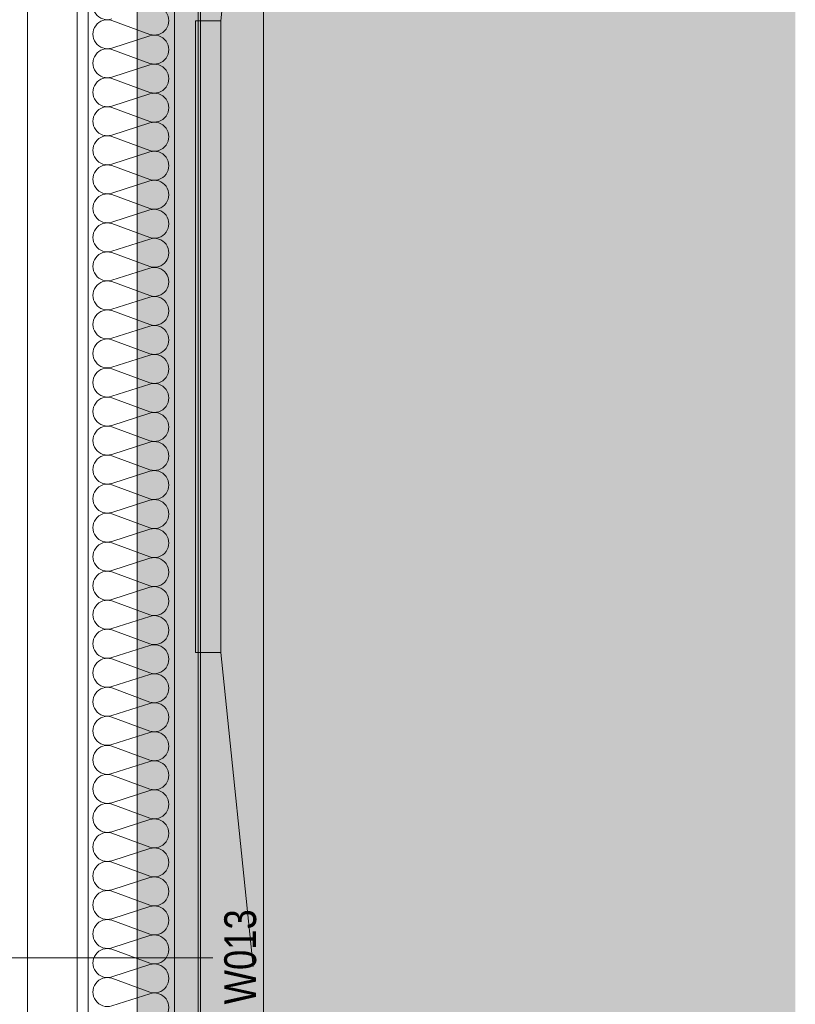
# Model space of a CAD drawing. Extents: x -620 to 300, y 62 to 1112.
# Tile 41 of 71: x 27 to 77, y 425 to 487. Entities that reach past the tile are written whole.
import ezdxf
from ezdxf.lldxf.tags import DXFTag

# ---------------------------------------------------------------- set-up
doc = ezdxf.new("R2010")
doc.units = 0
doc.layers.get('0').update_dxf_attribs({"lineweight": 13})
for name, color, linetype, lineweight, true_color in [('30 -33 Aussenwände- 7 Fassade_ Elemente', 7, 'Continuous', 9, 0x00aacc), ('30 -35 Decken- 1 Konstruktion-Träger- Stahlbeton', 7, 'grob-A06GA1998I', 13, 0x33aa00), ('60- 61 allgemeine Ausstattung- 1 Möbel', 7, 'Continuous', 9, 0x00cccc), ('iwb_Layout BA_Markierung', 7, 'Continuous', 9, 0xbadcdc), ('iwb_Schraffur_Unterzug', 7, 'Continuous', 5, 0xffffcc)]:
    doc.layers.add(name, color=color, linetype=linetype, lineweight=lineweight, true_color=true_color)
doc.layers.add('70 -71 Achsen- 1 Gebäudeachsen', color=7, linetype='STRICHPUNKT2-A06GA19A8I', lineweight=18)
doc.layers.add('70 -75 Raumstempel- 3 Wandstempel', color=7, linetype='Continuous', lineweight=50)
doc.styles.get("Standard").update_dxf_attribs({"font": 'ARIALN.TTF'})
tags = doc.linetypes.add('grob-A06GA1998I', pattern=[14, 3, -8, 3]).pattern_tags.tags
tags[8:9] = [DXFTag(74, 4), DXFTag(75, 0), DXFTag(340, '0'), DXFTag(46, 0.0), DXFTag(50, 0.0), DXFTag(44, 0.0), DXFTag(45, 0.0)]
tags[6:7] = [DXFTag(74, 4), DXFTag(75, 0), DXFTag(340, '0'), DXFTag(46, 0.0), DXFTag(50, 0.0), DXFTag(44, 0.0), DXFTag(45, 0.0)]
tags[4:5] = [DXFTag(74, 4), DXFTag(75, 0), DXFTag(340, '0'), DXFTag(46, 0.0), DXFTag(50, 0.0), DXFTag(44, 0.0), DXFTag(45, 0.0)]
tags = doc.linetypes.add('STRICHPUNKT2-A06GA19A8I', pattern=[12.7, 6.35, -3.175, 0, -3.175]).pattern_tags.tags
tags[10:11] = [DXFTag(74, 4), DXFTag(75, 0), DXFTag(340, '0'), DXFTag(46, 0.0), DXFTag(50, 0.0), DXFTag(44, 0.0), DXFTag(45, 0.0)]
tags[8:9] = [DXFTag(74, 4), DXFTag(75, 0), DXFTag(340, '0'), DXFTag(46, 0.0), DXFTag(50, 0.0), DXFTag(44, 0.0), DXFTag(45, 0.0)]
tags[6:7] = [DXFTag(74, 4), DXFTag(75, 0), DXFTag(340, '0'), DXFTag(46, 0.0), DXFTag(50, 0.0), DXFTag(44, 0.0), DXFTag(45, 0.0)]
tags[4:5] = [DXFTag(74, 4), DXFTag(75, 0), DXFTag(340, '0'), DXFTag(46, 0.0), DXFTag(50, 0.0), DXFTag(44, 0.0), DXFTag(45, 0.0)]

# ---------------------------------------------------------------- blocks, each defined once
blk = doc.blocks.new('Polygon-A06GA1938I')
at = {"color": 0, "linetype": 'ByBlock', "lineweight": -2, "ltscale": 0.13}
blk.add_solid([(41.663, 86.61), (41.495, 1083.814), (76.501, 86.518), (76.501, 1083.814)], dxfattribs=at)
blk = doc.blocks.new('Referenz-A06GA19C8I')
at = {"layer": '30 -33 Aussenwände- 7 Fassade_ Elemente', "color": 0, "linetype": 'Continuous', "lineweight": -2, "ltscale": 0.13}
for p, q in [((31.024, 376.814), (31.024, 601.814)), ((31.724, 384.614), (31.724, 549.614)), ((37.184, 545.114), (37.184, 389.114)), ((38.684, 389.114), (38.684, 545.114)), ((27.884, 389.614), (27.884, 544.614)), ((31.724, 544.614), (31.724, 389.614)), ((35.624, 486.255), (33.224, 487.142)), ((33.224, 485.394), (35.624, 486.165)), ((35.624, 484.416), (33.224, 485.304)), ((33.224, 483.555), (35.624, 484.326)), ((35.624, 482.578), (33.224, 483.465)), ((33.224, 481.717), (35.624, 482.488)), ((35.624, 480.739), (33.224, 481.627)), ((33.224, 479.878), (35.624, 480.649)), ((35.624, 478.901), (33.224, 479.788)), ((33.224, 478.04), (35.624, 478.811)), ((35.624, 477.062), (33.224, 477.95)), ((33.224, 476.201), (35.624, 476.972)), ((35.624, 475.224), (33.224, 476.111)), ((33.224, 474.362), (35.624, 475.134)), ((35.624, 473.385), (33.224, 474.272)), ((33.224, 472.524), (35.624, 473.295)), ((35.624, 471.547), (33.224, 472.434)), ((33.224, 470.685), (35.624, 471.457)), ((35.624, 469.708), (33.224, 470.595)), ((33.224, 468.847), (35.624, 469.618)), ((35.624, 467.87), (33.224, 468.757)), ((33.224, 467.008), (35.624, 467.78)), ((35.624, 466.031), (33.224, 466.918)), ((33.224, 465.17), (35.624, 465.941)), ((35.624, 464.193), (33.224, 465.08)), ((33.224, 463.331), (35.624, 464.103)), ((35.624, 462.354), (33.224, 463.241)), ((33.224, 461.493), (35.624, 462.264)), ((35.624, 460.516), (33.224, 461.403)), ((33.224, 459.654), (35.624, 460.426)), ((35.624, 458.677), (33.224, 459.564)), ((33.224, 457.816), (35.624, 458.587)), ((35.624, 456.839), (33.224, 457.726)), ((33.224, 455.977), (35.624, 456.749)), ((35.624, 455), (33.224, 455.887)), ((33.224, 454.139), (35.624, 454.91)), ((35.624, 453.161), (33.224, 454.049)), ((33.224, 452.3), (35.624, 453.071)), ((35.624, 451.323), (33.224, 452.21)), ((33.224, 450.462), (35.624, 451.233)), ((35.624, 449.484), (33.224, 450.372)), ((33.224, 448.623), (35.624, 449.394)), ((35.624, 447.646), (33.224, 448.533)), ((33.224, 446.785), (35.624, 447.556)), ((35.624, 445.807), (33.224, 446.695)), ((33.224, 444.946), (35.624, 445.717)), ((35.624, 443.969), (33.224, 444.856)), ((33.224, 443.108), (35.624, 443.879)), ((35.624, 442.13), (33.224, 443.018)), ((33.224, 441.269), (35.624, 442.04)), ((35.624, 440.292), (33.224, 441.179)), ((33.224, 439.43), (35.624, 440.202)), ((35.624, 438.453), (33.224, 439.34)), ((33.224, 437.592), (35.624, 438.363)), ((35.624, 436.615), (33.224, 437.502)), ((33.224, 435.753), (35.624, 436.525)), ((35.624, 434.776), (33.224, 435.663)), ((33.224, 433.915), (35.624, 434.686)), ((35.624, 432.938), (33.224, 433.825)), ((33.224, 432.076), (35.624, 432.848)), ((35.624, 431.099), (33.224, 431.986)), ((33.224, 430.238), (35.624, 431.009)), ((35.624, 429.261), (33.224, 430.148)), ((33.224, 428.399), (35.624, 429.171)), ((35.624, 427.422), (33.224, 428.309)), ((33.224, 426.561), (35.624, 427.332)), ((35.624, 425.584), (33.224, 426.471)), ((33.224, 424.722), (35.624, 425.494))]:
    blk.add_line(p, q, dxfattribs=at)
for centre, major_axis, end_param in [((32.942, 488.106), (0.282, 0.874), 3.764652), ((35.906, 487.129), (-0.282, -0.874), 3.765224), ((32.942, 486.268), (0.282, 0.874), 3.764652), ((35.906, 485.291), (-0.282, -0.874), 3.765224), ((32.942, 484.429), (0.282, 0.874), 3.764652), ((35.906, 483.452), (-0.282, -0.874), 3.765224), ((32.942, 482.591), (0.282, 0.874), 3.764652), ((35.906, 481.614), (-0.282, -0.874), 3.765224), ((32.942, 480.752), (0.282, 0.874), 3.764652), ((35.906, 479.775), (-0.282, -0.874), 3.765224), ((32.942, 478.914), (0.282, 0.874), 3.764652), ((35.906, 477.937), (-0.282, -0.874), 3.765224), ((32.942, 477.075), (0.282, 0.874), 3.764652), ((35.906, 476.098), (-0.282, -0.874), 3.765224), ((32.942, 475.237), (0.282, 0.874), 3.764652), ((35.906, 474.26), (-0.282, -0.874), 3.765224), ((32.942, 473.398), (0.282, 0.874), 3.764652), ((35.906, 472.421), (-0.282, -0.874), 3.765224), ((32.942, 471.56), (0.282, 0.874), 3.764652), ((35.906, 470.582), (-0.282, -0.874), 3.765224), ((32.942, 469.721), (0.282, 0.874), 3.764652), ((35.906, 468.744), (-0.282, -0.874), 3.765224), ((32.942, 467.883), (0.282, 0.874), 3.764652), ((35.906, 466.905), (-0.282, -0.874), 3.765224), ((32.942, 466.044), (0.282, 0.874), 3.764652), ((35.906, 465.067), (-0.282, -0.874), 3.765224), ((32.942, 464.206), (0.282, 0.874), 3.764652), ((35.906, 463.228), (-0.282, -0.874), 3.765224), ((32.942, 462.367), (0.282, 0.874), 3.764652), ((35.906, 461.39), (-0.282, -0.874), 3.765224), ((32.942, 460.529), (0.282, 0.874), 3.764652), ((35.906, 459.551), (-0.282, -0.874), 3.765224), ((32.942, 458.69), (0.282, 0.874), 3.764652), ((35.906, 457.713), (-0.282, -0.874), 3.765224), ((32.942, 456.851), (0.282, 0.874), 3.764652), ((35.906, 455.874), (-0.282, -0.874), 3.765224), ((32.942, 455.013), (0.282, 0.874), 3.764652), ((35.906, 454.036), (-0.282, -0.874), 3.765224), ((32.942, 453.174), (0.282, 0.874), 3.764652), ((35.906, 452.197), (-0.282, -0.874), 3.765224), ((32.942, 451.336), (0.282, 0.874), 3.764652), ((35.906, 450.359), (-0.282, -0.874), 3.765224), ((32.942, 449.497), (0.282, 0.874), 3.764652), ((35.906, 448.52), (-0.282, -0.874), 3.765224), ((32.942, 447.659), (0.282, 0.874), 3.764652), ((35.906, 446.682), (-0.282, -0.874), 3.765224), ((32.942, 445.82), (0.282, 0.874), 3.764652), ((35.906, 444.843), (-0.282, -0.874), 3.765224), ((32.942, 443.982), (0.282, 0.874), 3.764652), ((35.906, 443.005), (-0.282, -0.874), 3.765224), ((32.942, 442.143), (0.282, 0.874), 3.764652), ((35.906, 441.166), (-0.282, -0.874), 3.765224), ((32.942, 440.305), (0.282, 0.874), 3.764652), ((35.906, 439.328), (-0.282, -0.874), 3.765224), ((32.942, 438.466), (0.282, 0.874), 3.764652), ((35.906, 437.489), (-0.282, -0.874), 3.765224), ((32.942, 436.628), (0.282, 0.874), 3.764652), ((35.906, 435.65), (-0.282, -0.874), 3.765224), ((32.942, 434.789), (0.282, 0.874), 3.764652), ((35.906, 433.812), (-0.282, -0.874), 3.765224), ((32.942, 432.951), (0.282, 0.874), 3.764652), ((35.906, 431.973), (-0.282, -0.874), 3.765224), ((32.942, 431.112), (0.282, 0.874), 3.764652), ((35.906, 430.135), (-0.282, -0.874), 3.765224), ((32.942, 429.274), (0.282, 0.874), 3.764652), ((35.906, 428.296), (-0.282, -0.874), 3.765224), ((32.942, 427.435), (0.282, 0.874), 3.764652), ((35.906, 426.458), (-0.282, -0.874), 3.765224), ((32.942, 425.597), (0.282, 0.874), 3.764652), ((35.906, 424.619), (-0.282, -0.874), 3.765224)]:
    blk.add_ellipse(centre, major_axis=major_axis, ratio=1, start_param=0, end_param=end_param, dxfattribs=at)
at = {"layer": '30 -35 Decken- 1 Konstruktion-Träger- Stahlbeton', "color": 0, "lineweight": -2}
for p, q in [((34.824, 388.614), (34.824, 605.614)), ((42.824, 388.614), (42.824, 605.614))]:
    blk.add_line(p, q, dxfattribs=at)
at = {"layer": '60- 61 allgemeine Ausstattung- 1 Möbel', "color": 0, "linetype": 'Continuous', "lineweight": -2, "ltscale": 0.13}
for p, q in [((40.124, 487.114), (42.174, 507.008)), ((38.524, 487.114), (40.124, 487.114)), ((38.524, 447.114), (38.524, 487.114)), ((40.124, 487.114), (40.124, 447.114)), ((40.124, 447.114), (38.524, 447.114)), ((40.124, 447.114), (42.174, 427.219))]:
    blk.add_line(p, q, dxfattribs=at)
at = {"layer": '70 -71 Achsen- 1 Gebäudeachsen', "color": 0, "linetype": 'STRICHPUNKT2-A06GA19A8I', "lineweight": -2, "ltscale": 0.13}
blk.add_line((38.824, 1084.554), (38.824, 85.114), dxfattribs=at)
at = {"layer": '70 -75 Raumstempel- 3 Wandstempel', "color": 0, "linetype": 'Continuous', "lineweight": -2, "ltscale": 0.13}
blk.add_line((39.624, 427.758), (26.884, 427.758), dxfattribs=at)
at = {"layer": '70 -75 Raumstempel- 3 Wandstempel', "color": 0, "linetype": 'Continuous', "lineweight": -2, "ltscale": 0.13, "insert": (40.34, 424.816), "char_height": 2.01377, "attachment_point": 1, "rotation": 90}
blk.add_mtext('{\\fArial Narrow;W013}', dxfattribs=at)
blk = doc.blocks.new('Referenz-A06GA19E8I')
at = {"layer": 'iwb_Schraffur_Unterzug', "linetype": 'Continuous', "ltscale": 0.13}
blk.add_solid([(34.825, 388.191), (34.825, 605.614), (42.825, 388.191), (42.825, 605.614)], dxfattribs=at)

msp = doc.modelspace()

# ---------------------------------------------------------------- block references
at = {"color": 8, "lineweight": 13, "ltscale": 0.13, "true_color": 0x808080}
msp.add_blockref('Referenz-A06GA19C8I', (0, 0), dxfattribs=at)
at = {"color": 8, "lineweight": 25, "ltscale": 0.25, "true_color": 0x808080}
msp.add_blockref('Referenz-A06GA19E8I', (0, 0), dxfattribs=at)
at = {"layer": 'iwb_Layout BA_Markierung', "ltscale": 0.13}
msp.add_blockref('Polygon-A06GA1938I', (0, 0), dxfattribs=at)

doc.saveas('drawing.dxf')
